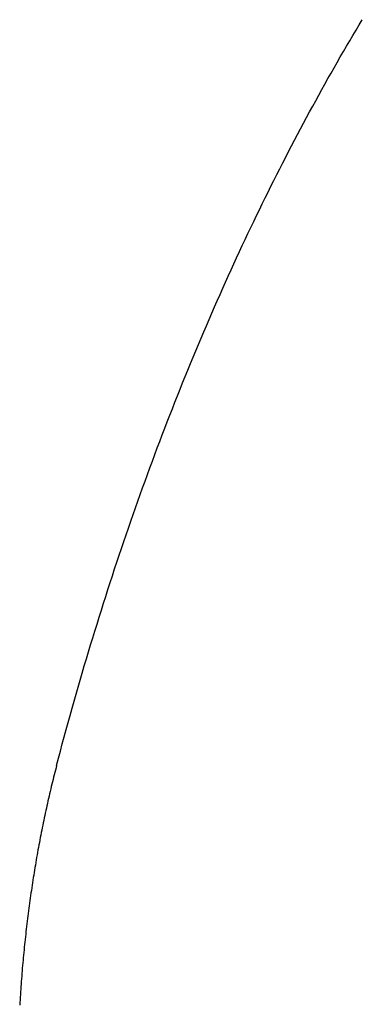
# Model space of a CAD drawing. Extents: x 637 to 3230, y 885 to 2745.
# Tile 5 of 151: x 924 to 932, y 1635 to 1658. Entities that reach past the tile are written whole.
import ezdxf

# ---------------------------------------------------------------- set-up
doc = ezdxf.new("R2010")
doc.units = 0
doc.layers.add('KF_GRAVIS_15_RIGHT', color=7, linetype='CONTINUOUS')

# ---------------------------------------------------------------- blocks, each defined once
blk = doc.blocks.new('KF_GRAVIS_15_RIGHT')
at = {"layer": 'KF_GRAVIS_15_RIGHT'}
for points in [[(95.9724, -612.743, 0), (96.0159, -612.578, 0), (96.0597, -612.413, 0), (96.1038, -612.248, 0), (96.1483, -612.083, 0), (96.1931, -611.919, 0), (96.2382, -611.755, 0), (96.2836, -611.591, 0), (96.3293, -611.427, 0), (96.3754, -611.264, 0), (96.4217, -611.101, 0), (96.4684, -610.938, 0), (96.5154, -610.776, 0), (96.5627, -610.613, 0), (96.6103, -610.451, 0), (96.6583, -610.29, 0), (96.7065, -610.128, 0), (96.7551, -609.967, 0), (96.8039, -609.806, 0), (96.8531, -609.645, 0), (96.9025, -609.485, 0), (96.9523, -609.325, 0), (97.0023, -609.165, 0), (97.0527, -609.006, 0), (97.1034, -608.847, 0), (97.1543, -608.688, 0), (97.2056, -608.529, 0), (97.2571, -608.371, 0), (97.309, -608.213, 0), (97.3611, -608.055, 0), (97.4135, -607.898, 0), (97.4663, -607.741, 0), (97.5193, -607.584, 0), (97.5726, -607.428, 0), (97.6262, -607.272, 0), (97.68, -607.116, 0), (97.7342, -606.961, 0), (97.7886, -606.806, 0), (97.8433, -606.651, 0), (97.8983, -606.497, 0), (97.9536, -606.343, 0), (98.0092, -606.189, 0), (98.065, -606.035, 0), (98.1211, -605.882, 0), (98.1775, -605.73, 0), (98.2341, -605.577, 0), (98.2911, -605.425, 0), (98.3483, -605.274, 0), (98.4057, -605.122, 0), (98.4635, -604.971, 0), (98.5215, -604.821, 0), (98.5797, -604.671, 0), (98.6383, -604.521, 0), (98.6971, -604.371, 0), (98.7561, -604.222, 0), (98.8154, -604.073, 0), (98.875, -603.925, 0), (98.9349, -603.777, 0), (98.995, -603.629, 0), (99.0553, -603.482, 0), (99.1159, -603.335, 0), (99.1768, -603.189, 0), (99.2379, -603.043, 0), (99.2993, -602.897, 0), (99.3609, -602.752, 0), (99.4228, -602.607, 0), (99.4849, -602.463, 0), (99.5472, -602.318, 0), (99.6098, -602.175, 0), (99.6727, -602.032, 0), (99.7358, -601.889, 0), (99.7991, -601.746, 0), (99.8627, -601.604, 0), (99.9265, -601.463, 0), (99.9906, -601.321, 0), (100.055, -601.181, 0), (100.119, -601.04, 0), (100.184, -600.9, 0), (100.249, -600.761, 0), (100.314, -600.622, 0), (100.38, -600.483, 0), (100.445, -600.345, 0), (100.511, -600.208, 0), (100.577, -600.07, 0), (100.643, -599.934, 0), (100.71, -599.797, 0), (100.776, -599.662, 0), (100.843, -599.526, 0), (100.91, -599.391, 0), (100.978, -599.257, 0), (101.045, -599.123, 0), (101.113, -598.989, 0), (101.181, -598.856, 0), (101.249, -598.723, 0), (101.317, -598.591, 0), (101.385, -598.459, 0), (101.454, -598.328, 0), (101.523, -598.197, 0), (101.592, -598.067, 0), (101.661, -597.937, 0), (101.731, -597.807, 0), (101.8, -597.678, 0), (101.87, -597.549, 0), (101.94, -597.421, 0), (102.01, -597.294, 0), (102.081, -597.166, 0), (102.151, -597.04, 0), (102.222, -596.913, 0), (102.293, -596.787, 0), (102.364, -596.662, 0), (102.436, -596.537, 0), (102.507, -596.412, 0), (102.579, -596.288, 0), (102.651, -596.165, 0), (102.723, -596.042, 0), (102.795, -595.919, 0), (102.868, -595.797, 0), (102.94, -595.675, 0), (103.013, -595.554, 0)], [(95.9724, -612.743, 0), (95.9584, -612.797, 0), (95.9445, -612.851, 0), (95.9307, -612.905, 0), (95.917, -612.959, 0), (95.9034, -613.013, 0), (95.8899, -613.068, 0), (95.8765, -613.122, 0), (95.8632, -613.177, 0), (95.85, -613.231, 0), (95.8369, -613.286, 0), (95.8239, -613.341, 0), (95.811, -613.396, 0), (95.7982, -613.451, 0), (95.7855, -613.507, 0), (95.7729, -613.562, 0), (95.7604, -613.618, 0), (95.748, -613.673, 0), (95.7357, -613.729, 0), (95.7235, -613.785, 0), (95.7114, -613.841, 0), (95.6995, -613.897, 0), (95.6876, -613.953, 0), (95.6758, -614.009, 0), (95.6642, -614.066, 0), (95.6526, -614.122, 0), (95.6412, -614.179, 0), (95.6298, -614.235, 0), (95.6186, -614.292, 0), (95.6074, -614.349, 0), (95.5964, -614.406, 0), (95.5855, -614.463, 0), (95.5747, -614.52, 0), (95.564, -614.577, 0), (95.5534, -614.635, 0), (95.5429, -614.692, 0), (95.5325, -614.75, 0), (95.5223, -614.807, 0), (95.5121, -614.865, 0), (95.502, -614.923, 0), (95.4921, -614.981, 0), (95.4823, -615.039, 0), (95.4726, -615.097, 0), (95.4629, -615.155, 0), (95.4534, -615.213, 0), (95.4441, -615.272, 0), (95.4348, -615.33, 0), (95.4256, -615.389, 0), (95.4166, -615.447, 0), (95.4076, -615.506, 0), (95.3988, -615.564, 0), (95.3901, -615.623, 0), (95.3815, -615.682, 0), (95.373, -615.741, 0), (95.3646, -615.8, 0), (95.3563, -615.859, 0), (95.3482, -615.918, 0), (95.3402, -615.978, 0), (95.3323, -616.037, 0), (95.3245, -616.096, 0), (95.3168, -616.156, 0), (95.3092, -616.215, 0), (95.3017, -616.275, 0), (95.2944, -616.334, 0), (95.2872, -616.394, 0), (95.2801, -616.454, 0), (95.2731, -616.514, 0), (95.2662, -616.573, 0), (95.2595, -616.633, 0), (95.2528, -616.693, 0), (95.2463, -616.753, 0), (95.2399, -616.814, 0), (95.2337, -616.874, 0), (95.2275, -616.934, 0), (95.2215, -616.994, 0), (95.2156, -617.054, 0), (95.2098, -617.115, 0), (95.2041, -617.175, 0), (95.1985, -617.236, 0), (95.1931, -617.296, 0), (95.1878, -617.357, 0), (95.1826, -617.417, 0), (95.1775, -617.478, 0), (95.1726, -617.539, 0), (95.1678, -617.599, 0), (95.163, -617.66, 0), (95.1585, -617.721, 0), (95.154, -617.782, 0), (95.1497, -617.843, 0), (95.1454, -617.904, 0), (95.1413, -617.965, 0), (95.1374, -618.026, 0), (95.1335, -618.087, 0), (95.1298, -618.148, 0), (95.1262, -618.209, 0), (95.1227, -618.27, 0)]]:
    blk.add_polyline3d(points, dxfattribs=at)

msp = doc.modelspace()

# ---------------------------------------------------------------- block references
at = {"layer": 'KF_GRAVIS_15_RIGHT'}
msp.add_blockref('KF_GRAVIS_15_RIGHT', (828.93, 2253.101), dxfattribs=at)

doc.saveas('drawing.dxf')
